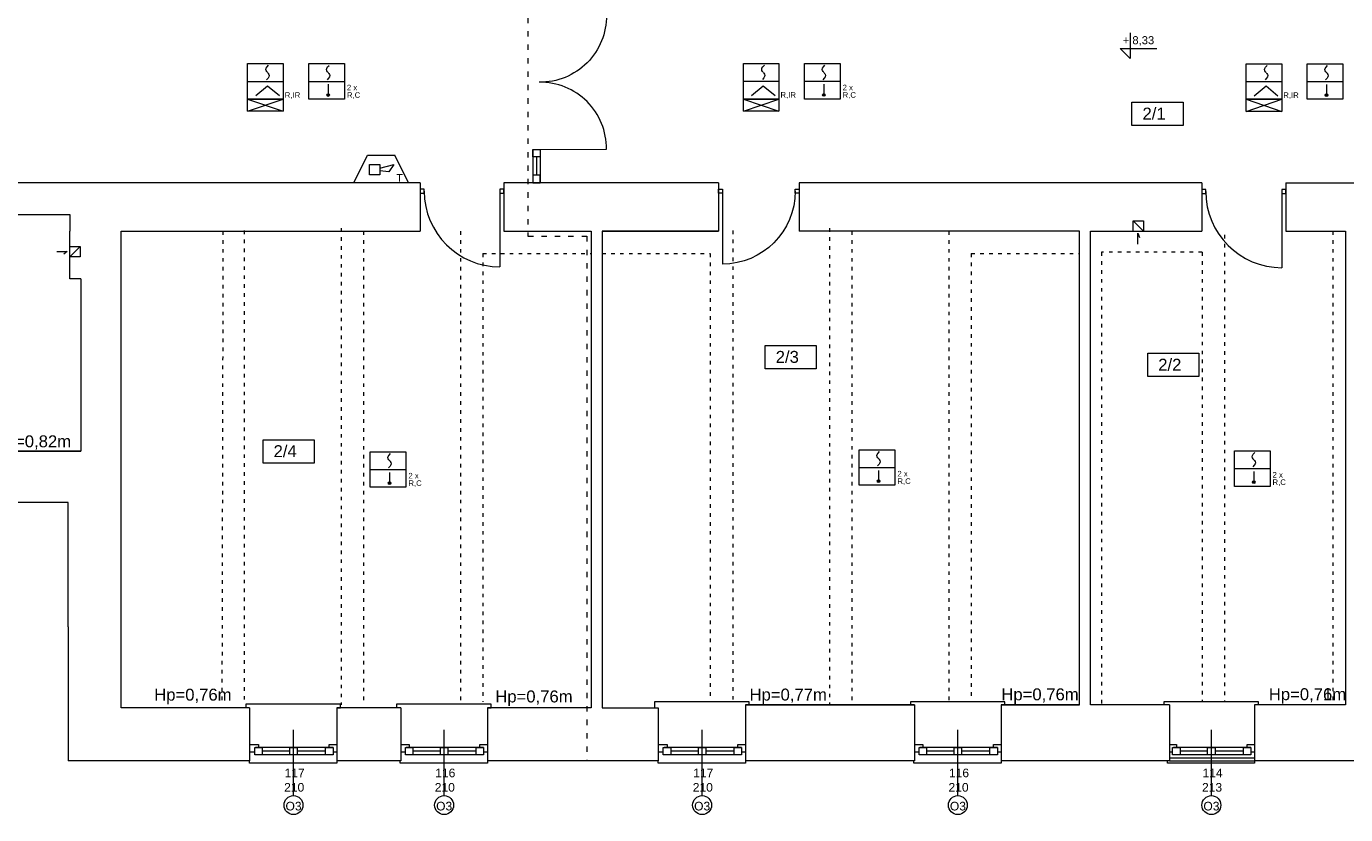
# Model space of a CAD drawing. Header units: centimetres. Extents: x 74437 to 92332, y -37016 to -3432.
# Tile 45 of 68: x 76936 to 78705, y -14377 to -13321. Entities that reach past the tile are written whole.
import ezdxf

# ---------------------------------------------------------------- set-up
doc = ezdxf.new("R2010")
doc.units = ezdxf.units.CM
doc.header["$LTSCALE"] = 0.02
doc.linetypes.add('ACAD_ISO03W100', pattern=[30, 12, -18])
doc.layers.get('0').update_dxf_attribs({"color": 8, "lineweight": 13})
for name, color, linetype, lineweight in [('Linia SSP', 7, 'Continuous', 35), ('LINIE PRZEKROJOWE', 8, 'Continuous', 13), ('OPISY', 8, 'Continuous', 13), ('stolarka', 8, 'Continuous', 13), ('STREFY POZ', 8, 'Continuous', 13), ('WIDOK', 8, 'Continuous', 13)]:
    doc.layers.add(name, color=color, linetype=linetype, lineweight=lineweight)
doc.styles.get("Standard").update_dxf_attribs({"font": 'arial.ttf', "height": 12})

# ---------------------------------------------------------------- blocks, each defined once
blk = doc.blocks.new('*U3')
at = {"layer": 'stolarka', "transparency": 33554684}
blk.add_lwpolyline([(5, 0), (5, 95)], dxfattribs=at)
for points in [[(0, 2.5), (0, -2.5), (5, -2.5), (5, 2.5)], [(100, -2.5), (105, -2.5), (105, 2.5), (100, 2.5)]]:
    blk.add_lwpolyline(points, close=True, dxfattribs=at)
blk.add_arc((5, 0), 95, 0, 90, dxfattribs=at)

msp = doc.modelspace()

# ---------------------------------------------------------------- hatches: boundary and pattern name
at = {"layer": 'Linia SSP', "lineweight": 5}
for points in [[(77342.2, -13412.8, 1), (77338.7, -13412.8, 1)], [(78007, -13412.7, 1), (78003.5, -13412.7, 1)], [(78681.2, -13413, 1), (78677.7, -13413, 1)], [(77424.6, -13933.1, 1), (77421.1, -13933.1, 1)], [(78080.4, -13930.4, 1), (78076.9, -13930.4, 1)], [(78583.6, -13931.8, 1), (78580.1, -13931.8, 1)]]:
    msp.add_hatch(color=256, dxfattribs=at).paths.add_polyline_path(points)

# ---------------------------------------------------------------- linework, layer by layer
for points in [[(77623.7, -13305.6), (77713.7, -13305.6, -0.422707), (77623.6, -13395.6, -1)], [(77623.7, -13485.6), (77713.7, -13485.5, 0.422707), (77623.6, -13395.6, 1)]]:
    msp.add_lwpolyline(points, format="xyb")
for points in [[(77615, -13485.6), (77615, -13530.3)], [(77625, -13485.6), (77625, -13495.6), (77615, -13495.6), (77615, -13485.6), (77625, -13485.6)], [(77620, -13495.6), (77620, -13520.3)], [(77625, -13485.6), (77625, -13530.3)], [(77615, -13520.3), (77615, -13530.3), (77625, -13530.3), (77625, -13520.3), (77615, -13520.3)], [(78426.3, -13612.6), (78426.3, -13597.8), (78428.7, -13603.6)], [(76976.4, -13622.7), (76990.5, -13622.7), (76985.8, -13626.2)], [(77352, -14234.3), (77357, -14234.3), (77357, -14229.3), (77230.4, -14229.3), (77230.3, -14229.3), (77230.3, -14234.3)], [(77554, -14234.3), (77559, -14234.3), (77559, -14229.3), (77432.4, -14229.3), (77432.3, -14229.3), (77432.3, -14234.3)], [(77905, -14230.3), (77905, -14226.4), (77778.4, -14226.4), (77778.3, -14226.4), (77778.3, -14234.3)], [(78248, -14230.3), (78248, -14226.4), (78121.4, -14226.4), (78121.3, -14226.4), (78121.3, -14230.3)], [(78588, -14230.3), (78588, -14226.4), (78461.4, -14226.4), (78461.3, -14226.4), (78461.3, -14230.3)], [(77352, -14305.3), (77352, -14308.3), (77235, -14308.3), (77235, -14305.3)], [(77554, -14305.3), (77554, -14308.3), (77437, -14308.3), (77437, -14305.3)], [(77900, -14305.3), (77900, -14308.3), (77783, -14308.3), (77783, -14305.3)], [(78243, -14305.3), (78243, -14308.3), (78126, -14308.3), (78126, -14305.3)], [(78583, -14305.3), (78583, -14308.3), (78466, -14308.3), (78466, -14305.3)]]:
    msp.add_lwpolyline(points)
at = {"layer": 'Linia SSP', "linetype": 'Continuous', "lineweight": 5}
for p, q in [((77257.5, -13376.9), (77258.7, -13375.1)), ((77258.7, -13375.1), (77260.6, -13372.9)), ((77338.6, -13377), (77339.8, -13375.2)), ((77339.8, -13375.2), (77341.7, -13373)), ((77922.3, -13376.8), (77923.5, -13375)), ((77923.5, -13375), (77925.5, -13372.8)), ((78003.4, -13376.8), (78004.6, -13375)), ((78004.6, -13375), (78006.6, -13372.8)), ((78596.6, -13377), (78597.7, -13375.3)), ((78597.7, -13375.3), (78599.7, -13373.1)), ((78677.6, -13377.1), (78678.8, -13375.3)), ((78678.8, -13375.3), (78680.8, -13373.1)), ((77257.1, -13378.5), (77257.5, -13376.9)), ((77257.5, -13380.1), (77257.1, -13378.5)), ((77258.4, -13381.4), (77257.5, -13380.1)), ((77259.9, -13390.1), (77258, -13392.2)), ((77258.7, -13381.9), (77258.4, -13381.4)), ((77259.3, -13382.6), (77258.7, -13381.9)), ((77259.3, -13382.6), (77259.9, -13383.3)), ((77259.9, -13383.3), (77260.2, -13383.7)), ((77261.1, -13388.3), (77259.9, -13390.1)), ((77260.2, -13383.7), (77261.1, -13385.1)), ((77261.1, -13385.1), (77261.5, -13386.7)), ((77261.5, -13386.7), (77261.1, -13388.3)), ((77338.2, -13378.6), (77338.6, -13377)), ((77338.6, -13380.2), (77338.2, -13378.6)), ((77339.5, -13381.5), (77338.6, -13380.2)), ((77341, -13390.1), (77339, -13392.3)), ((77339.8, -13381.9), (77339.5, -13381.5)), ((77340.4, -13382.6), (77339.8, -13381.9)), ((77340.4, -13382.6), (77341, -13383.3)), ((77341, -13383.3), (77341.3, -13383.8)), ((77342.2, -13388.3), (77341, -13390.1)), ((77341.3, -13383.8), (77342.2, -13385.1)), ((77342.2, -13385.1), (77342.6, -13386.7)), ((77342.6, -13386.7), (77342.2, -13388.3)), ((77921.9, -13378.4), (77922.3, -13376.8)), ((77922.3, -13379.9), (77921.9, -13378.4)), ((77923.2, -13381.3), (77922.3, -13379.9)), ((77924.7, -13389.9), (77922.8, -13392.1)), ((77923.5, -13381.7), (77923.2, -13381.3)), ((77924.1, -13382.4), (77923.5, -13381.7)), ((77924.1, -13382.4), (77924.7, -13383.1)), ((77924.7, -13383.1), (77925, -13383.6)), ((77925.9, -13388.1), (77924.7, -13389.9)), ((77925, -13383.6), (77925.9, -13384.9)), ((77925.9, -13384.9), (77926.3, -13386.5)), ((77926.3, -13386.5), (77925.9, -13388.1)), ((78003, -13378.4), (78003.4, -13376.8)), ((78003.4, -13380), (78003, -13378.4)), ((78004.3, -13381.4), (78003.4, -13380)), ((78005.8, -13390), (78003.9, -13392.2)), ((78004.6, -13381.8), (78004.3, -13381.4)), ((78005.2, -13382.5), (78004.6, -13381.8)), ((78005.2, -13382.5), (78005.8, -13383.2)), ((78005.8, -13383.2), (78006.1, -13383.7)), ((78007, -13388.2), (78005.8, -13390)), ((78006.1, -13383.7), (78007, -13385)), ((78007, -13385), (78007.4, -13386.6)), ((78007.4, -13386.6), (78007, -13388.2)), ((78596.2, -13378.6), (78596.6, -13377)), ((78596.6, -13380.2), (78596.2, -13378.6)), ((78597.4, -13381.6), (78596.6, -13380.2)), ((78599, -13390.2), (78597, -13392.4)), ((78597.7, -13382), (78597.4, -13381.6)), ((78598.4, -13382.7), (78597.7, -13382)), ((78598.4, -13382.7), (78599, -13383.4)), ((78599, -13383.4), (78599.3, -13383.9)), ((78600.2, -13388.4), (78599, -13390.2)), ((78599.3, -13383.9), (78600.2, -13385.2)), ((78600.2, -13385.2), (78600.5, -13386.8)), ((78600.5, -13386.8), (78600.2, -13388.4)), ((78677.3, -13378.7), (78677.6, -13377.1)), ((78677.6, -13380.3), (78677.3, -13378.7)), ((78678.5, -13381.7), (78677.6, -13380.3)), ((78680.1, -13390.3), (78678.1, -13392.5)), ((78678.8, -13382.1), (78678.5, -13381.7)), ((78679.4, -13382.8), (78678.8, -13382.1)), ((78679.4, -13382.8), (78680.1, -13383.5)), ((78680.1, -13383.5), (78680.4, -13384)), ((78681.2, -13388.5), (78680.1, -13390.3)), ((78680.4, -13384), (78681.2, -13385.3)), ((78681.2, -13385.3), (78681.6, -13386.9)), ((78681.6, -13386.9), (78681.2, -13388.5)), ((77420.7, -13898.8), (77421.1, -13897.2)), ((77421.1, -13900.4), (77420.7, -13898.8)), ((77421.1, -13897.2), (77422.2, -13895.4)), ((77421.9, -13901.8), (77421.1, -13900.4)), ((77422.2, -13902.2), (77421.9, -13901.8)), ((77422.2, -13895.4), (77424.2, -13893.3)), ((77422.8, -13902.9), (77422.2, -13902.2)), ((77422.8, -13902.9), (77423.5, -13903.6)), ((77423.5, -13903.6), (77423.8, -13904.1)), ((77423.8, -13904.1), (77424.6, -13905.4)), ((77424.6, -13905.4), (77425, -13907)), ((78076.5, -13896.1), (78076.9, -13894.5)), ((78076.9, -13897.7), (78076.5, -13896.1)), ((78076.9, -13894.5), (78078.1, -13892.8)), ((78077.8, -13899.1), (78076.9, -13897.7)), ((78078.1, -13899.5), (78077.8, -13899.1)), ((78078.1, -13892.8), (78080, -13890.6)), ((78078.7, -13900.2), (78078.1, -13899.5)), ((78078.7, -13900.2), (78079.3, -13900.9)), ((78079.3, -13900.9), (78079.6, -13901.4)), ((78080.5, -13905.9), (78079.3, -13907.7)), ((78079.6, -13901.4), (78080.5, -13902.7)), ((78080.5, -13902.7), (78080.9, -13904.3)), ((78080.9, -13904.3), (78080.5, -13905.9)), ((78579.6, -13897.6), (78580, -13896)), ((78580, -13899.2), (78579.6, -13897.6)), ((78580, -13896), (78581.2, -13894.2)), ((78580.9, -13900.5), (78580, -13899.2)), ((78581.2, -13901), (78580.9, -13900.5)), ((78581.2, -13894.2), (78583.1, -13892)), ((78581.8, -13901.7), (78581.2, -13901)), ((78581.8, -13901.7), (78582.4, -13902.3)), ((78582.4, -13902.3), (78582.7, -13902.8)), ((78582.7, -13902.8), (78583.6, -13904.1)), ((78583.6, -13904.1), (78584, -13905.7)), ((78584, -13905.7), (78583.6, -13907.3)), ((77423.5, -13910.4), (77421.5, -13912.6)), ((77424.6, -13908.6), (77423.5, -13910.4)), ((77425, -13907), (77424.6, -13908.6)), ((78079.3, -13907.7), (78077.3, -13909.9)), ((78582.4, -13909.1), (78580.5, -13911.3)), ((78583.6, -13907.3), (78582.4, -13909.1))]:
    msp.add_line(p, q, dxfattribs=at)
at = {"layer": 'Linia SSP', "lineweight": 5}
for p, q in [((77232.5, -13394.5), (77280.2, -13394.5)), ((77259.3, -13400.8), (77243.5, -13413.9)), ((77275.2, -13413.9), (77259.3, -13400.8)), ((77314.5, -13394.5), (77362.3, -13394.5)), ((77340.4, -13398.3), (77340.4, -13412.8)), ((77897.3, -13394.3), (77945.1, -13394.3)), ((77924.1, -13400.7), (77908.3, -13413.8)), ((77940, -13413.8), (77924.1, -13400.7)), ((77979.3, -13394.3), (78027.1, -13394.3)), ((78005.2, -13398.2), (78005.2, -13412.7)), ((78571.5, -13394.6), (78619.3, -13394.6)), ((78598.4, -13401), (78582.5, -13414.1)), ((78614.2, -13414.1), (78598.4, -13401)), ((78653.6, -13394.6), (78701.3, -13394.6)), ((78679.5, -13398.5), (78679.5, -13413)), ((77232.5, -13434.6), (77280.2, -13418.4)), ((77232.5, -13418.4), (77280.2, -13434.6)), ((77897.3, -13434.5), (77945.1, -13418.2)), ((77897.3, -13418.2), (77945.1, -13434.5)), ((78571.5, -13434.8), (78619.3, -13418.5)), ((78571.5, -13418.5), (78619.3, -13434.8)), ((77374.8, -13530.3), (77393.1, -13493.5)), ((77393.1, -13493.5), (77429.9, -13493.5)), ((77448.2, -13530.3), (77429.9, -13493.5)), ((77395.8, -13505.8), (77409.6, -13505.8)), ((77395.8, -13519.6), (77395.8, -13505.8)), ((77409.6, -13511), (77428.4, -13505.8)), ((77409.6, -13505.8), (77409.6, -13519.6)), ((77421.9, -13515.7), (77409.6, -13514.4)), ((77428.4, -13505.8), (77421.9, -13515.7)), ((77448.2, -13530.3), (77374.8, -13530.3)), ((77409.6, -13519.6), (77395.8, -13519.6)), ((77397, -13914.8), (77444.7, -13914.8)), ((77422.9, -13918.6), (77422.9, -13933.1)), ((78052.8, -13912.1), (78100.5, -13912.1)), ((78078.7, -13915.9), (78078.7, -13930.4)), ((78555.9, -13913.5), (78603.7, -13913.5)), ((78581.8, -13917.3), (78581.8, -13931.8))]:
    msp.add_line(p, q, dxfattribs=at)
for points in [[(77232.5, -13370.6), (77280.2, -13370.6), (77280.2, -13418.4), (77232.5, -13418.4)], [(77314.5, -13370.6), (77362.3, -13370.6), (77362.3, -13418.4), (77314.5, -13418.4)], [(77897.3, -13370.5), (77945.1, -13370.5), (77945.1, -13418.2), (77897.3, -13418.2)], [(77979.3, -13370.5), (78027.1, -13370.5), (78027.1, -13418.2), (77979.3, -13418.2)], [(78571.5, -13370.8), (78619.3, -13370.8), (78619.3, -13418.5), (78571.5, -13418.5)], [(78653.6, -13370.8), (78701.3, -13370.8), (78701.3, -13418.5), (78653.6, -13418.5)], [(77232.5, -13434.6), (77232.5, -13418.4), (77280.2, -13418.4), (77280.2, -13434.6)], [(77897.3, -13434.5), (77897.3, -13418.2), (77945.1, -13418.2), (77945.1, -13434.5)], [(78571.5, -13434.8), (78571.5, -13418.5), (78619.3, -13418.5), (78619.3, -13434.8)], [(78052.8, -13888.2), (78100.5, -13888.2), (78100.5, -13935.9), (78052.8, -13935.9)], [(77397, -13890.9), (77444.7, -13890.9), (77444.7, -13938.6), (77397, -13938.6)], [(78555.9, -13889.6), (78603.7, -13889.6), (78603.7, -13937.4), (78555.9, -13937.4)]]:
    msp.add_lwpolyline(points, close=True, dxfattribs=at)
for centre in [(77340.4, -13412.8), (78005.2, -13412.7), (78679.5, -13413), (77422.9, -13933.1), (78078.7, -13930.4), (78581.8, -13931.8)]:
    msp.add_circle(centre, 1.75, dxfattribs=at)
at = {"layer": 'LINIE PRZEKROJOWE'}
for points in [[(77464, -13530.3), (76915, -13530.3), (76915, -13573)], [(77464, -13530.3), (77464, -13595.3)], [(77864, -13530.3), (77576, -13530.3), (77576, -13595.3)], [(77864, -13530.3), (77864, -13595.3)], [(78512, -13530.3), (77972, -13530.3), (77972, -13595.3)], [(78512, -13530.3), (78512, -13595.3)], [(78625, -13530.3), (78625, -13595.3)], [(78625, -13530.3), (78830, -13530.3), (78830, -13595.3)], [(76915, -13573), (76994, -13573)], [(76915, -13573), (76994, -13573), (76994, -13595.3)], [(78420.1, -13595.3), (78420.1, -13581.3), (78434.1, -13581.3), (78434.1, -13595.3)], [(78420.1, -13581.3), (78434, -13595.3)], [(77009, -13659.3), (76994, -13659.3), (76994, -13595.3)], [(77063, -13595.3), (77464, -13595.3)], [(77235, -14234.3), (77063, -14234.3), (77063, -13595.3)], [(77576, -13595.3), (77693, -13595.3), (77693, -14234.3), (77554, -14234.3)], [(77576, -13595.3), (77693, -13595.3)], [(77708, -13595.3), (77864, -13595.3)], [(77864, -13595.3), (77708, -13595.3)], [(77708, -13595.3), (77708, -14234.3), (77708, -14234.3)], [(78348, -13595.3), (77972, -13595.3)], [(78243, -14230.3), (78348, -14230.3), (78348, -13595.3)], [(78363, -13595.3), (78512, -13595.3)], [(78469, -14230.3), (78363, -14230.3), (78363, -13595.3)], [(78625, -13595.3), (78705, -13595.3), (78705, -14230.3), (78583, -14230.3), (78583, -14305.3)], [(78625, -13595.3), (78705, -13595.3)], [(76994, -13615.7), (77008, -13615.7), (77008, -13629.7), (76994, -13629.7)], [(77008, -13615.7), (76994, -13629.7)], [(77009, -13659.3), (77009, -13890), (76873, -13890)], [(77009, -13890), (76873, -13890), (76873, -13959)], [(76873, -13890), (77009, -13890)], [(76992, -13959), (76873, -13959)], [(76992, -14125.7), (76992, -13959)], [(76992, -14125.7), (76992, -14305.3)], [(77235, -14234.3), (77235, -14305.3)], [(77438, -14234.3), (77352, -14234.3)], [(77438, -14234.3), (77352, -14234.3), (77352, -14305.3)], [(77438, -14234.3), (77438, -14305.3)], [(77693, -14234.3), (77554, -14234.3), (77554, -14305.3)], [(77708, -14234.3), (77783, -14234.3), (77783, -14305.3)], [(77900, -14230.3), (78127, -14230.3)], [(78127, -14230.3), (77900, -14230.3), (77900, -14305.3)], [(78127, -14230.3), (78127, -14305.3)], [(78348, -14230.3), (78243, -14230.3), (78243, -14305.3)], [(78469, -14230.3), (78469, -14305.3)], [(77235, -14305.3), (76992, -14305.3)], [(77438, -14305.3), (77352, -14305.3)], [(77783, -14305.3), (77554, -14305.3)], [(78127, -14305.3), (77900, -14305.3)], [(78469, -14305.3), (78243, -14305.3)], [(78469, -14301.3), (78583, -14301.3)], [(78469, -14305.3), (78583, -14305.3)], [(78816, -14305.3), (78583, -14305.3)]]:
    msp.add_lwpolyline(points, dxfattribs=at)
at = {"layer": 'OPISY'}
for p, q in [((78416.2, -13329.6), (78416.2, -13363.9)), ((78416.2, -13363.9), (78402.7, -13350.4)), ((78402.7, -13350.4), (78451.9, -13350.4))]:
    msp.add_line(p, q, dxfattribs=at)
for points in [[(78418.5, -13422.4), (78487, -13422.4), (78487, -13453.7), (78418.5, -13453.7)], [(77926.6, -13748.5), (77995.1, -13748.5), (77995.1, -13779.8), (77926.6, -13779.8)], [(78439.6, -13759), (78508.2, -13759), (78508.2, -13790.3), (78439.6, -13790.3)], [(77253.2, -13874.9), (77321.7, -13874.9), (77321.7, -13906.2), (77253.2, -13906.2)]]:
    msp.add_lwpolyline(points, close=True, dxfattribs=at)
for points in [[(77294, -14352), (77294, -14263.9)], [(77496, -14352), (77496, -14263.9)], [(77842, -14352), (77842, -14263.9)], [(78185, -14352), (78185, -14263.9)], [(78525, -14352), (78525, -14263.9)]]:
    msp.add_lwpolyline(points, dxfattribs=at)
for centre in [(77294, -14364.7), (77496, -14364.7), (77842, -14364.7), (78185, -14364.7), (78525, -14364.7)]:
    msp.add_circle(centre, 12.7, dxfattribs=at)
at = {"layer": 'stolarka'}
for points in [[(77235, -14283.6), (77247, -14283.6), (77247, -14287.3)], [(77242, -14293.6), (77235, -14293.6)], [(77347, -14287.3), (77243, -14287.3)], [(77289, -14292.3), (77252, -14292.3)], [(77337, -14292.3), (77299, -14292.3)], [(77342, -14287.3), (77342, -14283.6), (77352, -14283.6), (77352, -14293.6), (77347, -14293.6)], [(77438, -14283.6), (77449, -14283.6), (77449, -14287.3)], [(77444, -14293.6), (77438, -14293.6)], [(77549, -14287.3), (77445, -14287.3)], [(77491, -14292.3), (77454, -14292.3)], [(77539, -14292.3), (77501, -14292.3)], [(77544, -14287.3), (77544, -14283.6), (77554, -14283.6), (77554, -14293.6), (77549, -14293.6)], [(77783, -14283.6), (77795, -14283.6), (77795, -14287.3)], [(77790, -14293.6), (77783, -14293.6)], [(77895, -14287.3), (77791, -14287.3)], [(77837, -14292.3), (77800, -14292.3)], [(77885, -14292.3), (77847, -14292.3)], [(77890, -14287.3), (77890, -14283.6), (77900, -14283.6), (77900, -14293.6), (77895, -14293.6)], [(78127, -14283.6), (78138, -14283.6), (78138, -14287.3)], [(78133, -14293.6), (78127, -14293.6)], [(78238, -14287.3), (78134, -14287.3)], [(78180, -14292.3), (78143, -14292.3)], [(78228, -14292.3), (78190, -14292.3)], [(78233, -14287.3), (78233, -14283.6), (78243, -14283.6), (78243, -14293.6), (78238, -14293.6)], [(78469, -14283.6), (78478, -14283.6), (78478, -14287.3)], [(78473, -14293.6), (78469, -14293.6)], [(78578, -14287.3), (78474, -14287.3)], [(78520, -14292.3), (78483, -14292.3)], [(78568, -14292.3), (78530, -14292.3)], [(78573, -14287.3), (78573, -14283.6), (78583, -14283.6), (78583, -14293.6), (78578, -14293.6)], [(77347, -14297.3), (77243, -14297.3)], [(77549, -14297.3), (77445, -14297.3)], [(77895, -14297.3), (77791, -14297.3)], [(78238, -14297.3), (78134, -14297.3)], [(78578, -14297.3), (78474, -14297.3)]]:
    msp.add_lwpolyline(points, dxfattribs=at)
for points in [[(77252, -14297.3), (77242, -14297.3), (77242, -14287.3), (77252, -14287.3)], [(77299, -14297.3), (77289, -14297.3), (77289, -14287.3), (77299, -14287.3)], [(77347, -14297.3), (77337, -14297.3), (77337, -14287.3), (77347, -14287.3)], [(77454, -14297.3), (77444, -14297.3), (77444, -14287.3), (77454, -14287.3)], [(77501, -14297.3), (77491, -14297.3), (77491, -14287.3), (77501, -14287.3)], [(77549, -14297.3), (77539, -14297.3), (77539, -14287.3), (77549, -14287.3)], [(77800, -14297.3), (77790, -14297.3), (77790, -14287.3), (77800, -14287.3)], [(77847, -14297.3), (77837, -14297.3), (77837, -14287.3), (77847, -14287.3)], [(77895, -14297.3), (77885, -14297.3), (77885, -14287.3), (77895, -14287.3)], [(78143, -14297.3), (78133, -14297.3), (78133, -14287.3), (78143, -14287.3)], [(78190, -14297.3), (78180, -14297.3), (78180, -14287.3), (78190, -14287.3)], [(78238, -14297.3), (78228, -14297.3), (78228, -14287.3), (78238, -14287.3)], [(78483, -14297.3), (78473, -14297.3), (78473, -14287.3), (78483, -14287.3)], [(78530, -14297.3), (78520, -14297.3), (78520, -14287.3), (78530, -14287.3)], [(78578, -14297.3), (78568, -14297.3), (78568, -14287.3), (78578, -14287.3)]]:
    msp.add_lwpolyline(points, close=True, dxfattribs=at)
at = {"layer": 'STREFY POZ', "linetype": 'ACAD_ISO03W100', "ltscale": 30}
msp.add_lwpolyline([(77608.5, -13183.2), (77608.5, -13602.1), (77687.2, -13602.1), (77687.2, -14305.3)], dxfattribs=at)
at = {"layer": 'WIDOK', "linetype": 'ACAD_ISO03W100', "ltscale": 20}
for points in [[(77199.4, -13595.3), (77198, -14226.4)], [(77228, -13594.5), (77228, -14226.4)], [(77358, -13591.3), (77358, -14230.3)], [(77388, -13595.3), (77388, -14230.3)], [(77518, -13595.3), (77518, -14226.4)], [(77883, -13594.5), (77883, -14226.4)], [(78013, -13591.3), (78013, -14230.3)], [(78043, -13595.3), (78043, -14230.3)], [(78173, -13595.3), (78173, -14226.4)], [(78542.5, -13600.3), (78542.5, -14226.4)], [(78687.8, -13595.3), (78687.8, -14229.3)], [(77548, -13625.3), (77548, -14226.4)], [(77548, -13625.3), (77693, -13625.3)], [(77708, -13625.3), (77853, -13625.3)], [(77853, -13625.3), (77853, -14226.4)], [(78203, -13625.3), (78203, -14226.4)], [(78203, -13625.3), (78348, -13625.3)], [(78377.5, -13623.5), (78377.5, -14229.3)], [(78512.5, -13623.5), (78377.5, -13623.5)], [(78512.5, -13623.5), (78512.5, -14226.4)]]:
    msp.add_lwpolyline(points, dxfattribs=at)

# ---------------------------------------------------------------- block references
at = {"layer": 'stolarka', "transparency": 33554684, "rotation": 180}
for p, xscale, yscale, zscale in [((77576, -13541.8), 1.066666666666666, 1.066666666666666, 1.066666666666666), ((77864, -13541.7), -1.028571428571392, 1.028571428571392, 1.028571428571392), ((78625, -13542), 1.076190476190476, 1.076190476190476, 1.076190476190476)]:
    msp.add_blockref('*U3', p, dxfattribs=dict(at, xscale=xscale, yscale=yscale, zscale=zscale))

# ---------------------------------------------------------------- texts
at = {"layer": 'Linia SSP', "lineweight": 5}
for s, p in [('R,IR', (77282.3, -13416.5)), ('2 x', (77365.6, -13406.5)), ('R,C', (77365.6, -13416.5)), ('R,IR', (77947.1, -13416.4)), ('2 x', (78030.4, -13406.4)), ('R,C', (78030.4, -13416.4)), ('R,IR', (78621.4, -13416.7)), ('2 x', (77448.1, -13926.8)), ('2 x', (78103.9, -13924.1)), ('2 x', (78607, -13925.6)), ('R,C', (77448.1, -13936.8)), ('R,C', (78103.9, -13934.1)), ('R,C', (78607, -13935.5))]:
    msp.add_text(s, height=7.46, dxfattribs=at).set_placement(p)
msp.add_text('T', height=10, rotation=360, dxfattribs=at).set_placement((77432, -13528.8))
at = {"layer": 'OPISY', "ltscale": 0.15}
for s, p in [('Hp=0,82m', (76892, -13885)), ('Hp=0,76m', (77107.2, -14224.6)), ('Hp=0,76m', (77564.6, -14227)), ('Hp=0,77m', (77905.6, -14224.5)), ('Hp=0,76m', (78243.3, -14224.2)), ('Hp=0,71m', (78602, -14224)), ('Hp=0,76m', (78602, -14224))]:
    msp.add_text(s, height=16, dxfattribs=at).set_placement(p)
at = {"layer": 'OPISY'}
for s, insert, char_height, width, attachment_point in [('{\\fArial|b0|i0|c238|p34;+ 8,33}', (78406, -13333.9), 10.8, 58.572, 1), ('{\\fArial|b0|i0|c238|p34;2/1}', (78432.6, -13429.7), 16, 260.963, 1), ('{\\fArial|b0|i0|c238|p34;2/3}', (77940.7, -13755.8), 16, 260.963, 1), ('{\\fArial|b0|i0|c238|p34;2/2}', (78453.7, -13766.3), 16, 260.963, 1), ('{\\fArial|b0|i0|c238|p34;2/4}', (77267.3, -13882.2), 16, 260.963, 1), ('\\pi-3.6114;O3', (77286.9, -14372), 11.574, 12.831, 7), ('\\pi-3.6114;O3', (77488.9, -14372), 11.574, 12.831, 7), ('\\pi-3.6114;O3', (77834.9, -14372), 11.574, 12.831, 7), ('\\pi-3.6114;O3', (78177.9, -14372), 11.574, 12.831, 7), ('\\pi-3.6114;O3', (78517.9, -14372), 11.574, 12.831, 7)]:
    msp.add_mtext(s, dxfattribs=dict(at, insert=insert, char_height=char_height, width=width, attachment_point=attachment_point))
at = {"layer": 'stolarka', "char_height": 11.574, "width": 12.831, "attachment_point": 7}
for s, insert in [('\\pi-5.8259;117\\P\\pi-6.4496;210', (77287.9, -14346.8)), ('\\pi-5.822;116\\P\\pi-6.4496;210', (77489.9, -14346.8)), ('\\pi-5.8259;117\\P\\pi-6.4496;210', (77835.9, -14346.8)), ('\\pi-5.822;116\\P\\pi-6.4496;210', (78178.9, -14346.8)), ('\\pi-5.8023;114\\P\\pi-6.4694;213', (78518.9, -14346.8))]:
    msp.add_mtext(s, dxfattribs=dict(at, insert=insert))

doc.saveas('drawing.dxf')
